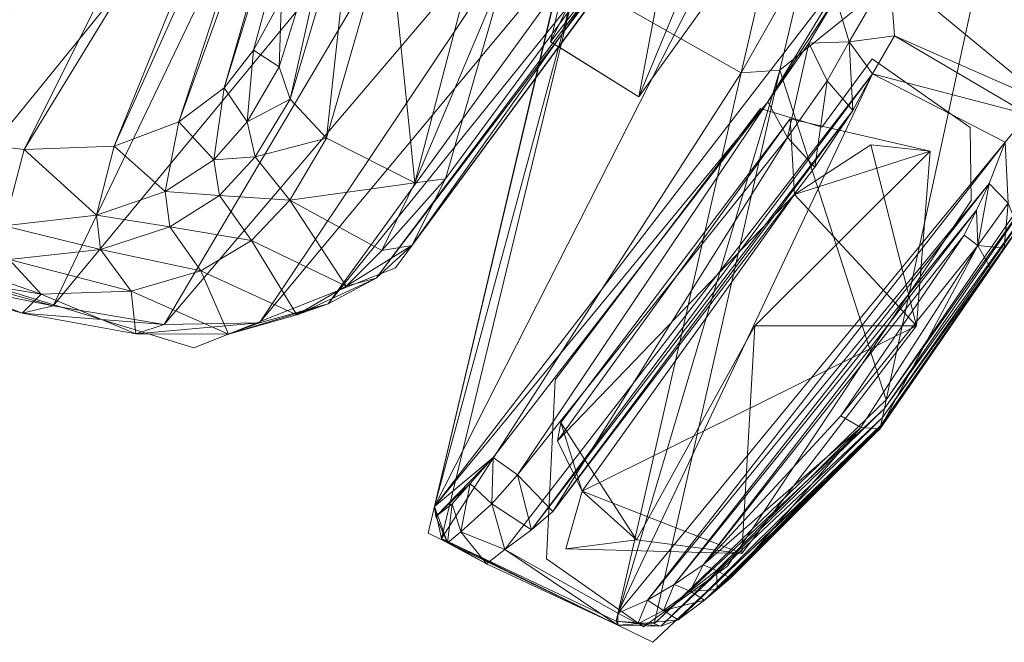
# Model space of a CAD drawing. Header units: inches. Extents: x -296 to -171, y 54 to 179.
# Tile 57 of 75: x -270.32 to -267.1, y 62.84 to 64.87. Entities that reach past the tile are written whole.
import ezdxf

# ---------------------------------------------------------------- set-up
doc = ezdxf.new("R2010")
doc.units = ezdxf.units.IN
doc.header["$LTSCALE"] = 0.299896
doc.header["$MEASUREMENT"] = 0
doc.layers.add('A-FURN-HAWORTH-ATT', color=7, linetype='Continuous')
doc.layers.add('CET Default', color=7, linetype='Continuous')
doc.layers.add('A-FURN-P-SEAT', color=7, linetype='Continuous', true_color=0xce0000)
doc.layers.add('CET color Grey80', color=7, linetype='Continuous', true_color=0xcccdc8)
doc.styles.add('Arial', font='arial.ttf')

# ---------------------------------------------------------------- blocks, each defined once
blk = doc.blocks.new('*C69')
at = {"layer": 'A-FURN-P-SEAT', "linetype": 'Continuous', "lineweight": 0}
blk.add_lwpolyline([(3.7176, 22.4706), (0, 22.6994), (-3.7176, 22.4706), (-5.0865, 22.2104), (-6.8159, 21.4823), (-7.6765, 20.6877), (-9.5419, 20.26), (-9.9815, 19.7036), (-10.0826, 18.8126), (-10.3897, 18.8231), (-10.5124, 17.6049), (-10.115, 16.4274), (-9.7353, 16.1932), (-8.2639, 16.9075), (-7.6002, 18.3869), (-5.8408, 18.5032), (-4.4815, 18.2375), (-3.4639, 17.7498), (-2.6681, 16.8798), (-2.2447, 16.0431), (-2.034, 14.7768), (-1.9097, 11.9308)], dxfattribs=at)
for points in [[(-9.765, 17.935), (-10.5072, 20.401), (-11.3206, 20.3428), (-11.6141, 19.3691), (-11.6938, 18.3758), (-11.1732, 16.6907), (-11.9144, 14.7256), (-12.3443, 12.5295), (-12.0366, 9.0761), (-11.8787, 8.7652), (-10.8723, 8.5484), (-10.6323, 8.6602), (-9.8061, 16.593), (-9.765, 17.935)], [(-10.6163, 19.7602), (-10.884, 20.2806), (-11.269, 20.3139), (-11.4071, 20.006), (-11.4995, 18.5739), (-11.3775, 18.3687), (-10.9877, 18.3349), (-10.9577, 18.6106), (-10.7529, 18.6577), (-10.6163, 19.7602)]]:
    blk.add_lwpolyline(points, close=True, dxfattribs=at)
at = {"layer": 'A-FURN-HAWORTH-ATT', "linetype": 'Continuous', "style": 'Arial'}
for tag in ['CAPPN', 'CAPTG', 'CAPQT', 'CAPMC', 'CAPMG', 'L2', 'L3', 'PSPN', 'PST1', 'PST2', 'PST3', 'PSQT', 'PSMC', 'L1']:
    blk.add_attdef(tag, (0, 0), '', height=0.00394, dxfattribs=at).dxf.unprotected_set("ltscale", 0)
blk = doc.blocks.new('*C115')
at = {"layer": 'CET color Grey80', "linetype": 'Continuous', "lineweight": 0}
for points in [[(-8.314, 18.3772, 11.5404), (-8.5638, 20.504, 12.3139), (-7.9218, 20.6031, 12.026), (-8.314, 18.3772, 11.5404)], [(-7.6558, 18.4457, 11.2924), (-8.314, 18.3772, 11.5404), (-7.9218, 20.6031, 12.026), (-7.6558, 18.4457, 11.2924)], [(-8.513, 20.5605, 12.3694), (-8.5638, 20.504, 12.3139), (-9.0755, 20.3705, 12.6775), (-8.513, 20.5605, 12.3694)], [(-8.513, 20.5605, 12.3694), (-9.0755, 20.3705, 12.6775), (-8.9994, 20.4416, 12.707), (-8.513, 20.5605, 12.3694)], [(-8.513, 20.5605, 12.3694), (-8.9994, 20.4416, 12.707), (-8.6616, 20.4909, 12.9598), (-8.513, 20.5605, 12.3694)], [(-8.9177, 18.3005, 11.8391), (-9.0755, 20.3705, 12.6775), (-8.5638, 20.504, 12.3139), (-8.9177, 18.3005, 11.8391)], [(-8.5221, 20.4517, 13.1078), (-8.6616, 20.4909, 12.9598), (-9.0224, 20.3565, 13.3549), (-8.5221, 20.4517, 13.1078)], [(-8.9994, 20.4416, 12.707), (-9.0224, 20.3565, 13.3549), (-8.6616, 20.4909, 12.9598), (-8.9994, 20.4416, 12.707)], [(-8.314, 18.3772, 11.5404), (-8.9177, 18.3005, 11.8391), (-8.5638, 20.504, 12.3139), (-8.314, 18.3772, 11.5404)], [(-8.5221, 20.4517, 13.1078), (-9.0224, 20.3565, 13.3549), (-8.8748, 20.3113, 13.4866), (-8.5221, 20.4517, 13.1078)], [(-8.9994, 20.4416, 12.707), (-9.0755, 20.3705, 12.6775), (-9.4193, 20.2419, 13.0551), (-8.9994, 20.4416, 12.707)], [(-8.9994, 20.4416, 12.707), (-9.4193, 20.2419, 13.0551), (-9.3553, 20.3145, 13.1289), (-8.9994, 20.4416, 12.707)], [(-8.9994, 20.4416, 12.707), (-9.3553, 20.3145, 13.1289), (-9.0224, 20.3565, 13.3549), (-8.9994, 20.4416, 12.707)], [(-10.5531, 20.3949, 12.2422), (-10.7217, 20.3928, 12.0646), (-11.1937, 20.3512, 12.3245), (-10.5531, 20.3949, 12.2422)], [(-10.5531, 20.3949, 12.2422), (-11.1937, 20.3512, 12.3245), (-11.1826, 20.3429, 12.4667), (-10.5531, 20.3949, 12.2422)], [(-11.1937, 20.3512, 12.3245), (-10.7217, 20.3928, 12.0646), (-10.7509, 20.3221, 11.8595), (-11.1937, 20.3512, 12.3245)], [(-10.6406, 18.5878, 19.3917), (-10.5531, 20.3949, 12.2422), (-11.1826, 20.3429, 12.4667), (-10.6406, 18.5878, 19.3917)], [(-10.7217, 20.3928, 12.0646), (-10.5968, 20.3443, 11.8277), (-10.7509, 20.3221, 11.8595), (-10.7217, 20.3928, 12.0646)], [(-10.7217, 20.3928, 12.0646), (-10.5773, 20.3969, 11.9826), (-10.5968, 20.3443, 11.8277), (-10.7217, 20.3928, 12.0646)], [(-10.7217, 20.3928, 12.0646), (-10.5531, 20.3949, 12.2422), (-10.5773, 20.3969, 11.9826), (-10.7217, 20.3928, 12.0646)], [(-10.6406, 18.5878, 19.3917), (-10.0232, 18.5928, 19.3341), (-10.5531, 20.3949, 12.2422), (-10.6406, 18.5878, 19.3917)], [(-10.5264, 20.2789, 11.8088), (-10.5968, 20.3443, 11.8277), (-10.5773, 20.3969, 11.9826), (-10.5264, 20.2789, 11.8088)], [(-10.5773, 20.3969, 11.9826), (-10.5531, 20.3949, 12.2422), (-10.4814, 20.3153, 12.2054), (-10.5773, 20.3969, 11.9826)], [(-10.5773, 20.3969, 11.9826), (-10.4814, 20.3153, 12.2054), (-10.5015, 20.3418, 11.9959), (-10.5773, 20.3969, 11.9826)], [(-10.5264, 20.2789, 11.8088), (-10.5773, 20.3969, 11.9826), (-10.5015, 20.3418, 11.9959), (-10.5264, 20.2789, 11.8088)], [(-10.4814, 20.3153, 12.2054), (-10.5531, 20.3949, 12.2422), (-10.0232, 18.5928, 19.3341), (-10.4814, 20.3153, 12.2054)], [(-11.3164, 20.2842, 12.3278), (-11.1937, 20.3512, 12.3245), (-11.2483, 20.3151, 12.1893), (-11.3164, 20.2842, 12.3278)], [(-11.1826, 20.3429, 12.4667), (-11.1937, 20.3512, 12.3245), (-11.3164, 20.2842, 12.3278), (-11.1826, 20.3429, 12.4667)], [(-11.1937, 20.3512, 12.3245), (-11.1741, 20.3175, 12.13), (-11.2483, 20.3151, 12.1893), (-11.1937, 20.3512, 12.3245)], [(-11.1937, 20.3512, 12.3245), (-10.7509, 20.3221, 11.8595), (-11.1741, 20.3175, 12.13), (-11.1937, 20.3512, 12.3245)], [(-9.4408, 18.1981, 12.218), (-9.4193, 20.2419, 13.0551), (-9.0755, 20.3705, 12.6775), (-9.4408, 18.1981, 12.218)], [(-8.9177, 18.3005, 11.8391), (-9.4408, 18.1981, 12.218), (-9.0755, 20.3705, 12.6775), (-8.9177, 18.3005, 11.8391)], [(-9.3553, 20.3145, 13.1289), (-9.2722, 20.2015, 13.8363), (-9.0224, 20.3565, 13.3549), (-9.3553, 20.3145, 13.1289)], [(-8.8748, 20.3113, 13.4866), (-9.0224, 20.3565, 13.3549), (-9.2722, 20.2015, 13.8363), (-8.8748, 20.3113, 13.4866)], [(-11.1826, 20.3429, 12.4667), (-11.3164, 20.2842, 12.3278), (-11.2938, 20.2888, 12.4544), (-11.1826, 20.3429, 12.4667)], [(-11.1826, 20.3429, 12.4667), (-11.2938, 20.2888, 12.4544), (-10.7449, 18.5179, 19.3674), (-11.1826, 20.3429, 12.4667)], [(-11.1826, 20.3429, 12.4667), (-10.7449, 18.5179, 19.3674), (-10.6406, 18.5878, 19.3917), (-11.1826, 20.3429, 12.4667)], [(-11.1741, 20.3175, 12.13), (-10.7509, 20.3221, 11.8595), (-11.0139, 18.3767, 11.3209), (-11.1741, 20.3175, 12.13)], [(-10.7936, 20.2227, 11.7409), (-11.0139, 18.3767, 11.3209), (-10.7509, 20.3221, 11.8595), (-10.7936, 20.2227, 11.7409)], [(-10.7509, 20.3221, 11.8595), (-10.6392, 20.2139, 11.6557), (-10.7936, 20.2227, 11.7409), (-10.7509, 20.3221, 11.8595)], [(-10.7509, 20.3221, 11.8595), (-10.5968, 20.3443, 11.8277), (-10.6392, 20.2139, 11.6557), (-10.7509, 20.3221, 11.8595)], [(-10.5445, 20.1922, 11.7071), (-10.6392, 20.2139, 11.6557), (-10.5968, 20.3443, 11.8277), (-10.5445, 20.1922, 11.7071)], [(-10.5445, 20.1922, 11.7071), (-10.5968, 20.3443, 11.8277), (-10.5264, 20.2789, 11.8088), (-10.5445, 20.1922, 11.7071)], [(-10.4814, 20.3153, 12.2054), (-10.5671, 20.0807, 11.6107), (-10.5015, 20.3418, 11.9959), (-10.4814, 20.3153, 12.2054)], [(-10.5445, 20.1922, 11.7071), (-10.5015, 20.3418, 11.9959), (-10.5671, 20.0807, 11.6107), (-10.5445, 20.1922, 11.7071)], [(-10.5445, 20.1922, 11.7071), (-10.5264, 20.2789, 11.8088), (-10.5015, 20.3418, 11.9959), (-10.5445, 20.1922, 11.7071)], [(-11.2938, 20.2888, 12.4544), (-11.3164, 20.2842, 12.3278), (-11.5938, 19.3038, 12.1332), (-11.2938, 20.2888, 12.4544)], [(-11.2938, 20.2888, 12.4544), (-11.5938, 19.3038, 12.1332), (-11.5847, 19.2761, 12.2454), (-11.2938, 20.2888, 12.4544)], [(-10.7449, 18.5179, 19.3674), (-11.2938, 20.2888, 12.4544), (-11.5847, 19.2761, 12.2454), (-10.7449, 18.5179, 19.3674)], [(-11.2362, 20.2327, 12.0065), (-11.1741, 20.3175, 12.13), (-11.5001, 18.3531, 11.6264), (-11.2362, 20.2327, 12.0065)], [(-11.1741, 20.3175, 12.13), (-11.0139, 18.3767, 11.3209), (-11.5001, 18.3531, 11.6264), (-11.1741, 20.3175, 12.13)], [(-11.3553, 20.2377, 12.1985), (-11.2483, 20.3151, 12.1893), (-11.2986, 20.235, 12.032), (-11.3553, 20.2377, 12.1985)], [(-11.3164, 20.2842, 12.3278), (-11.2483, 20.3151, 12.1893), (-11.3553, 20.2377, 12.1985), (-11.3164, 20.2842, 12.3278)], [(-11.2483, 20.3151, 12.1893), (-11.2362, 20.2327, 12.0065), (-11.2986, 20.235, 12.032), (-11.2483, 20.3151, 12.1893)], [(-11.2483, 20.3151, 12.1893), (-11.1741, 20.3175, 12.13), (-11.2362, 20.2327, 12.0065), (-11.2483, 20.3151, 12.1893)], [(-10.4814, 20.3153, 12.2054), (-10.774, 18.1195, 11.5769), (-10.7636, 18.6271, 11.2101), (-10.4814, 20.3153, 12.2054)], [(-10.4814, 20.3153, 12.2054), (-10.2875, 16.6973, 17.5924), (-10.774, 18.1195, 11.5769), (-10.4814, 20.3153, 12.2054)], [(-10.4814, 20.3153, 12.2054), (-10.7636, 18.6271, 11.2101), (-10.5671, 20.0807, 11.6107), (-10.4814, 20.3153, 12.2054)], [(-10.4814, 20.3153, 12.2054), (-9.9299, 18.4771, 19.2697), (-10.2875, 16.6973, 17.5924), (-10.4814, 20.3153, 12.2054)], [(-10.4814, 20.3153, 12.2054), (-10.0232, 18.5928, 19.3341), (-9.9299, 18.4771, 19.2697), (-10.4814, 20.3153, 12.2054)], [(-9.3553, 20.3145, 13.1289), (-9.4193, 20.2419, 13.0551), (-9.686, 20.0817, 13.5256), (-9.3553, 20.3145, 13.1289)], [(-9.3553, 20.3145, 13.1289), (-9.686, 20.0817, 13.5256), (-9.6174, 20.1644, 13.587), (-9.3553, 20.3145, 13.1289)], [(-9.3553, 20.3145, 13.1289), (-9.6174, 20.1644, 13.587), (-9.2722, 20.2015, 13.8363), (-9.3553, 20.3145, 13.1289)], [(-8.8748, 20.3113, 13.4866), (-9.2722, 20.2015, 13.8363), (-9.1171, 20.134, 13.9566), (-8.8748, 20.3113, 13.4866)], [(-8.8057, 20.2242, 13.5637), (-8.8748, 20.3113, 13.4866), (-9.1171, 20.134, 13.9566), (-8.8057, 20.2242, 13.5637)], [(-11.6029, 19.3322, 12.018), (-11.5938, 19.3038, 12.1332), (-11.3164, 20.2842, 12.3278), (-11.6029, 19.3322, 12.018)], [(-11.6029, 19.3322, 12.018), (-11.3164, 20.2842, 12.3278), (-11.3553, 20.2377, 12.1985), (-11.6029, 19.3322, 12.018)], [(-11.6109, 19.3565, 11.9196), (-11.6029, 19.3322, 12.018), (-11.3553, 20.2377, 12.1985), (-11.6109, 19.3565, 11.9196)], [(-11.6109, 19.3565, 11.9196), (-11.3553, 20.2377, 12.1985), (-11.3973, 20.1396, 12.0822), (-11.6109, 19.3565, 11.9196)], [(-11.2869, 20.1446, 11.9289), (-11.2362, 20.2327, 12.0065), (-11.5227, 18.4965, 11.5504), (-11.2869, 20.1446, 11.9289)], [(-11.2362, 20.2327, 12.0065), (-11.5001, 18.3531, 11.6264), (-11.5227, 18.4965, 11.5504), (-11.2362, 20.2327, 12.0065)], [(-11.3553, 20.2377, 12.1985), (-11.2986, 20.235, 12.032), (-11.3973, 20.1396, 12.0822), (-11.3553, 20.2377, 12.1985)], [(-11.3973, 20.1396, 12.0822), (-11.2986, 20.235, 12.032), (-11.3423, 20.137, 11.9485), (-11.3973, 20.1396, 12.0822)], [(-11.2986, 20.235, 12.032), (-11.2869, 20.1446, 11.9289), (-11.3423, 20.137, 11.9485), (-11.2986, 20.235, 12.032)], [(-11.2986, 20.235, 12.032), (-11.2362, 20.2327, 12.0065), (-11.2869, 20.1446, 11.9289), (-11.2986, 20.235, 12.032)], [(-10.7936, 20.2227, 11.7409), (-11.0181, 18.5123, 11.28), (-11.0139, 18.3767, 11.3209), (-10.7936, 20.2227, 11.7409)], [(-10.8236, 20.1365, 11.6509), (-11.0181, 18.5123, 11.28), (-10.7936, 20.2227, 11.7409), (-10.8236, 20.1365, 11.6509)], [(-10.7936, 20.2227, 11.7409), (-10.6644, 20.0905, 11.5651), (-10.8236, 20.1365, 11.6509), (-10.7936, 20.2227, 11.7409)], [(-10.7936, 20.2227, 11.7409), (-10.6392, 20.2139, 11.6557), (-10.6644, 20.0905, 11.5651), (-10.7936, 20.2227, 11.7409)], [(-9.8197, 18.0661, 12.7055), (-9.686, 20.0817, 13.5256), (-9.4193, 20.2419, 13.0551), (-9.8197, 18.0661, 12.7055)], [(-9.4408, 18.1981, 12.218), (-9.8197, 18.0661, 12.7055), (-9.4193, 20.2419, 13.0551), (-9.4408, 18.1981, 12.218)], [(-8.8057, 20.2242, 13.5637), (-9.1171, 20.134, 13.9566), (-9.0499, 20.0432, 14.0203), (-8.8057, 20.2242, 13.5637)], [(-8.7385, 19.9761, 13.6582), (-8.8057, 20.2242, 13.5637), (-9.0499, 20.0432, 14.0203), (-8.7385, 19.9761, 13.6582)], [(-8.4006, 20.1216, 13.2878), (-8.8057, 20.2242, 13.5637), (-8.7385, 19.9761, 13.6582), (-8.4006, 20.1216, 13.2878)], [(-7.9762, 20.2341, 13.001), (-8.4006, 20.1216, 13.2878), (-8.3825, 18.6051, 13.7771), (-7.9762, 20.2341, 13.001)], [(-7.9762, 20.2341, 13.001), (-8.3825, 18.6051, 13.7771), (-7.9819, 18.6955, 13.4021), (-7.9762, 20.2341, 13.001)], [(-11.107, 20.0798, 12.1093), (-10.9216, 20.2206, 11.5576), (-11.4268, 19.9464, 11.3759), (-11.107, 20.0798, 12.1093)], [(-10.9216, 20.2206, 11.5576), (-10.874, 20.0302, 11.3419), (-11.4268, 19.9464, 11.3759), (-10.9216, 20.2206, 11.5576)], [(-10.874, 20.0302, 11.3419), (-10.9216, 20.2206, 11.5576), (-11.107, 20.0798, 12.1093), (-10.874, 20.0302, 11.3419)], [(-10.5671, 20.0807, 11.6107), (-10.6644, 20.0905, 11.5651), (-10.6392, 20.2139, 11.6557), (-10.5671, 20.0807, 11.6107)], [(-10.5671, 20.0807, 11.6107), (-10.6392, 20.2139, 11.6557), (-10.5445, 20.1922, 11.7071), (-10.5671, 20.0807, 11.6107)], [(-9.6174, 20.1644, 13.587), (-9.4361, 20.0307, 14.3583), (-9.2722, 20.2015, 13.8363), (-9.6174, 20.1644, 13.587)], [(-9.1171, 20.134, 13.9566), (-9.2722, 20.2015, 13.8363), (-9.4361, 20.0307, 14.3583), (-9.1171, 20.134, 13.9566)], [(-9.6174, 20.1644, 13.587), (-9.686, 20.0817, 13.5256), (-9.8498, 19.9156, 14.0607), (-9.6174, 20.1644, 13.587)], [(-9.6174, 20.1644, 13.587), (-9.8498, 19.9156, 14.0607), (-9.7793, 19.9984, 14.1247), (-9.6174, 20.1644, 13.587)], [(-9.6174, 20.1644, 13.587), (-9.7793, 19.9984, 14.1247), (-9.4361, 20.0307, 14.3583), (-9.6174, 20.1644, 13.587)], [(-11.6124, 19.3628, 11.8939), (-11.6109, 19.3565, 11.9196), (-11.3973, 20.1396, 12.0822), (-11.6124, 19.3628, 11.8939)], [(-11.6124, 19.3628, 11.8939), (-11.3973, 20.1396, 12.0822), (-11.4165, 20.0884, 12.0467), (-11.6124, 19.3628, 11.8939)], [(-11.5306, 18.5925, 11.5396), (-11.3358, 20.0418, 11.8701), (-11.2869, 20.1446, 11.9289), (-11.5306, 18.5925, 11.5396)], [(-11.2869, 20.1446, 11.9289), (-11.5227, 18.4965, 11.5504), (-11.5306, 18.5925, 11.5396), (-11.2869, 20.1446, 11.9289)], [(-11.3973, 20.1396, 12.0822), (-11.3423, 20.137, 11.9485), (-11.4165, 20.0884, 12.0467), (-11.3973, 20.1396, 12.0822)], [(-11.4165, 20.0884, 12.0467), (-11.3423, 20.137, 11.9485), (-11.3833, 20.0362, 11.8931), (-11.4165, 20.0884, 12.0467)], [(-11.3423, 20.137, 11.9485), (-11.3358, 20.0418, 11.8701), (-11.3833, 20.0362, 11.8931), (-11.3423, 20.137, 11.9485)], [(-11.3423, 20.137, 11.9485), (-11.2869, 20.1446, 11.9289), (-11.3358, 20.0418, 11.8701), (-11.3423, 20.137, 11.9485)], [(-10.8236, 20.1365, 11.6509), (-11.0031, 18.735, 11.2661), (-11.0181, 18.5123, 11.28), (-10.8236, 20.1365, 11.6509)], [(-10.8768, 18.696, 11.2026), (-11.0031, 18.735, 11.2661), (-10.8236, 20.1365, 11.6509), (-10.8768, 18.696, 11.2026)], [(-10.8768, 18.696, 11.2026), (-10.8236, 20.1365, 11.6509), (-10.6644, 20.0905, 11.5651), (-10.8768, 18.696, 11.2026)], [(-9.1171, 20.134, 13.9566), (-9.4361, 20.0307, 14.3583), (-9.2768, 19.9568, 14.4688), (-9.1171, 20.134, 13.9566)], [(-9.0499, 20.0432, 14.0203), (-9.1171, 20.134, 13.9566), (-9.2768, 19.9568, 14.4688), (-9.0499, 20.0432, 14.0203)], [(-8.4006, 20.1216, 13.2878), (-8.7385, 19.9761, 13.6582), (-8.6475, 18.4716, 14.2541), (-8.4006, 20.1216, 13.2878)], [(-8.4006, 20.1216, 13.2878), (-8.6475, 18.4716, 14.2541), (-8.3825, 18.6051, 13.7771), (-8.4006, 20.1216, 13.2878)], [(-11.614, 19.3691, 11.8684), (-11.6124, 19.3628, 11.8939), (-11.4165, 20.0884, 12.0467), (-11.614, 19.3691, 11.8684)], [(-11.614, 19.3691, 11.8684), (-11.4165, 20.0884, 12.0467), (-11.4357, 20.0345, 12.0109), (-11.614, 19.3691, 11.8684)], [(-11.4165, 20.0884, 12.0467), (-11.3833, 20.0362, 11.8931), (-11.4357, 20.0345, 12.0109), (-11.4165, 20.0884, 12.0467)], [(-11.107, 20.0798, 12.1093), (-11.4268, 19.9464, 11.3759), (-11.0924, 19.2813, 11.9023), (-11.107, 20.0798, 12.1093)], [(-10.874, 20.0302, 11.3419), (-11.107, 20.0798, 12.1093), (-10.7014, 19.8721, 11.9962), (-10.874, 20.0302, 11.3419)], [(-10.6644, 20.0905, 11.5651), (-10.7636, 18.6271, 11.2101), (-10.8768, 18.696, 11.2026), (-10.6644, 20.0905, 11.5651)], [(-10.6644, 20.0905, 11.5651), (-10.5671, 20.0807, 11.6107), (-10.7636, 18.6271, 11.2101), (-10.6644, 20.0905, 11.5651)], [(-10.0616, 17.9015, 13.268), (-9.8498, 19.9156, 14.0607), (-9.686, 20.0817, 13.5256), (-10.0616, 17.9015, 13.268)], [(-9.8197, 18.0661, 12.7055), (-10.0616, 17.9015, 13.268), (-9.686, 20.0817, 13.5256), (-9.8197, 18.0661, 12.7055)], [(-11.5575, 19.3957, 11.7263), (-11.614, 19.3691, 11.8684), (-11.4357, 20.0345, 12.0109), (-11.5575, 19.3957, 11.7263)], [(-11.3358, 20.0418, 11.8701), (-11.4826, 19.3955, 11.688), (-11.5575, 19.3957, 11.7263), (-11.3358, 20.0418, 11.8701)], [(-11.3358, 20.0418, 11.8701), (-11.5575, 19.3957, 11.7263), (-11.3833, 20.0362, 11.8931), (-11.3358, 20.0418, 11.8701)], [(-11.5575, 19.3957, 11.7263), (-11.4357, 20.0345, 12.0109), (-11.3833, 20.0362, 11.8931), (-11.5575, 19.3957, 11.7263)], [(-10.874, 20.0302, 11.3419), (-10.9901, 18.8452, 11.1088), (-11.5499, 19.0176, 11.1408), (-10.874, 20.0302, 11.3419)], [(-10.874, 20.0302, 11.3419), (-11.5499, 19.0176, 11.1408), (-11.4268, 19.9464, 11.3759), (-10.874, 20.0302, 11.3419)], [(-11.4826, 19.3955, 11.688), (-11.3358, 20.0418, 11.8701), (-11.5355, 18.6832, 11.5457), (-11.4826, 19.3955, 11.688)], [(-11.5306, 18.5925, 11.5396), (-11.5355, 18.6832, 11.5457), (-11.3358, 20.0418, 11.8701), (-11.5306, 18.5925, 11.5396)], [(-10.9901, 18.8452, 11.1088), (-10.874, 20.0302, 11.3419), (-10.7223, 19.9286, 11.3748), (-10.9901, 18.8452, 11.1088)], [(-10.7014, 19.8721, 11.9962), (-10.7223, 19.9286, 11.3748), (-10.874, 20.0302, 11.3419), (-10.7014, 19.8721, 11.9962)], [(-9.7793, 19.9984, 14.1247), (-9.5299, 19.8618, 14.8888), (-9.4361, 20.0307, 14.3583), (-9.7793, 19.9984, 14.1247)], [(-9.2768, 19.9568, 14.4688), (-9.4361, 20.0307, 14.3583), (-9.5299, 19.8618, 14.8888), (-9.2768, 19.9568, 14.4688)], [(-9.0499, 20.0432, 14.0203), (-9.2768, 19.9568, 14.4688), (-9.2058, 19.8644, 14.5259), (-9.0499, 20.0432, 14.0203)], [(-8.9871, 19.8188, 14.1167), (-9.0499, 20.0432, 14.0203), (-9.2058, 19.8644, 14.5259), (-8.9871, 19.8188, 14.1167)], [(-8.7385, 19.9761, 13.6582), (-9.0499, 20.0432, 14.0203), (-8.9871, 19.8188, 14.1167), (-8.7385, 19.9761, 13.6582)], [(-9.7793, 19.9984, 14.1247), (-9.8498, 19.9156, 14.0607), (-9.9434, 19.7649, 14.5955), (-9.7793, 19.9984, 14.1247)], [(-9.7793, 19.9984, 14.1247), (-9.9434, 19.7649, 14.5955), (-9.8715, 19.8362, 14.6571), (-9.7793, 19.9984, 14.1247)], [(-9.7793, 19.9984, 14.1247), (-9.8715, 19.8362, 14.6571), (-9.5299, 19.8618, 14.8888), (-9.7793, 19.9984, 14.1247)], [(-8.7385, 19.9761, 13.6582), (-8.9871, 19.8188, 14.1167), (-8.7792, 18.3208, 14.7724), (-8.7385, 19.9761, 13.6582)], [(-8.7385, 19.9761, 13.6582), (-8.7792, 18.3208, 14.7724), (-8.6475, 18.4716, 14.2541), (-8.7385, 19.9761, 13.6582)], [(-11.4268, 19.9464, 11.3759), (-11.5499, 19.0176, 11.1408), (-11.0924, 19.2813, 11.9023), (-11.4268, 19.9464, 11.3759)], [(-9.2768, 19.9568, 14.4688), (-9.5299, 19.8618, 14.8888), (-9.3651, 19.7871, 14.9972), (-9.2768, 19.9568, 14.4688)], [(-9.2058, 19.8644, 14.5259), (-9.2768, 19.9568, 14.4688), (-9.3651, 19.7871, 14.9972), (-9.2058, 19.8644, 14.5259)], [(-8.4636, 19.3026, 27.7619), (-8.2061, 19.8897, 29.516), (-8.1173, 19.945, 29.4189), (-8.4636, 19.3026, 27.7619)], [(-8.4636, 19.3026, 27.7619), (-8.1173, 19.945, 29.4189), (-7.9373, 19.9075, 29.1861), (-8.4636, 19.3026, 27.7619)], [(-10.854, 18.6387, 11.7039), (-10.9901, 18.8452, 11.1088), (-10.7223, 19.9286, 11.3748), (-10.854, 18.6387, 11.7039)], [(-10.854, 18.6387, 11.7039), (-10.7223, 19.9286, 11.3748), (-10.7014, 19.8721, 11.9962), (-10.854, 18.6387, 11.7039)], [(-10.1868, 17.7553, 13.878), (-9.9434, 19.7649, 14.5955), (-9.8498, 19.9156, 14.0607), (-10.1868, 17.7553, 13.878)], [(-10.0616, 17.9015, 13.268), (-10.1868, 17.7553, 13.878), (-9.8498, 19.9156, 14.0607), (-10.0616, 17.9015, 13.268)], [(-8.6856, 18.3945, 28.3122), (-8.2476, 19.3286, 30.2038), (-8.2061, 19.8897, 29.516), (-8.6856, 18.3945, 28.3122)], [(-8.6856, 18.3945, 28.3122), (-8.2061, 19.8897, 29.516), (-8.5473, 19.2312, 27.8137), (-8.6856, 18.3945, 28.3122)], [(-8.4636, 19.3026, 27.7619), (-8.5473, 19.2312, 27.8137), (-8.2061, 19.8897, 29.516), (-8.4636, 19.3026, 27.7619)], [(-9.8715, 19.8362, 14.6571), (-9.9434, 19.7649, 14.5955), (-9.9916, 19.6144, 15.1331), (-9.8715, 19.8362, 14.6571)], [(-9.8715, 19.8362, 14.6571), (-9.9916, 19.6144, 15.1331), (-9.9142, 19.6773, 15.1929), (-9.8715, 19.8362, 14.6571)], [(-9.8715, 19.8362, 14.6571), (-9.9142, 19.6773, 15.1929), (-9.5718, 19.6854, 15.4539), (-9.8715, 19.8362, 14.6571)], [(-9.8715, 19.8362, 14.6571), (-9.5718, 19.6854, 15.4539), (-9.5299, 19.8618, 14.8888), (-9.8715, 19.8362, 14.6571)], [(-9.3651, 19.7871, 14.9972), (-9.5299, 19.8618, 14.8888), (-9.5718, 19.6854, 15.4539), (-9.3651, 19.7871, 14.9972)], [(-9.2058, 19.8644, 14.5259), (-9.3651, 19.7871, 14.9972), (-9.2908, 19.6953, 15.0509), (-9.2058, 19.8644, 14.5259)], [(-9.1302, 19.6452, 14.6248), (-9.2058, 19.8644, 14.5259), (-9.2908, 19.6953, 15.0509), (-9.1302, 19.6452, 14.6248)], [(-8.9871, 19.8188, 14.1167), (-9.2058, 19.8644, 14.5259), (-9.1302, 19.6452, 14.6248), (-8.9871, 19.8188, 14.1167)], [(-8.9871, 19.8188, 14.1167), (-9.1302, 19.6452, 14.6248), (-8.8186, 18.1656, 15.2789), (-8.9871, 19.8188, 14.1167)], [(-8.9871, 19.8188, 14.1167), (-8.8186, 18.1656, 15.2789), (-8.7792, 18.3208, 14.7724), (-8.9871, 19.8188, 14.1167)], [(-9.3651, 19.7871, 14.9972), (-9.5718, 19.6854, 15.4539), (-9.4033, 19.619, 15.5562), (-9.3651, 19.7871, 14.9972)], [(-9.2908, 19.6953, 15.0509), (-9.3651, 19.7871, 14.9972), (-9.4033, 19.619, 15.5562), (-9.2908, 19.6953, 15.0509)], [(-10.2238, 17.567, 14.4709), (-9.9916, 19.6144, 15.1331), (-9.9434, 19.7649, 14.5955), (-10.2238, 17.567, 14.4709)], [(-10.1868, 17.7553, 13.878), (-10.2238, 17.567, 14.4709), (-9.9434, 19.7649, 14.5955), (-10.1868, 17.7553, 13.878)], [(-9.9142, 19.6773, 15.1929), (-9.9916, 19.6144, 15.1331), (-9.9773, 19.3709, 15.9683), (-9.9142, 19.6773, 15.1929)], [(-9.9142, 19.6773, 15.1929), (-9.9773, 19.3709, 15.9683), (-9.8968, 19.4321, 16.0291), (-9.9142, 19.6773, 15.1929)], [(-9.5718, 19.6854, 15.4539), (-9.9142, 19.6773, 15.1929), (-9.8968, 19.4321, 16.0291), (-9.5718, 19.6854, 15.4539)], [(-9.5718, 19.6854, 15.4539), (-9.8968, 19.4321, 16.0291), (-9.5749, 19.4504, 16.2196), (-9.5718, 19.6854, 15.4539)], [(-9.4033, 19.619, 15.5562), (-9.5718, 19.6854, 15.4539), (-9.5749, 19.4504, 16.2196), (-9.4033, 19.619, 15.5562)], [(-9.2908, 19.6953, 15.0509), (-9.4033, 19.619, 15.5562), (-9.3231, 19.5331, 15.6064), (-9.2908, 19.6953, 15.0509)], [(-9.2029, 19.4747, 15.1549), (-9.2908, 19.6953, 15.0509), (-9.3231, 19.5331, 15.6064), (-9.2029, 19.4747, 15.1549)], [(-9.1302, 19.6452, 14.6248), (-9.2908, 19.6953, 15.0509), (-9.2029, 19.4747, 15.1549), (-9.1302, 19.6452, 14.6248)], [(-9.1302, 19.6452, 14.6248), (-9.2029, 19.4747, 15.1549), (-8.8407, 18.0136, 15.7449), (-9.1302, 19.6452, 14.6248)], [(-9.1302, 19.6452, 14.6248), (-8.8407, 18.0136, 15.7449), (-8.8186, 18.1656, 15.2789), (-9.1302, 19.6452, 14.6248)], [(-10.2238, 17.567, 14.4709), (-10.2383, 17.414, 15.0149), (-9.9916, 19.6144, 15.1331), (-10.2238, 17.567, 14.4709)], [(-9.9916, 19.6144, 15.1331), (-10.2383, 17.414, 15.0149), (-10.2173, 17.2083, 15.7773), (-9.9916, 19.6144, 15.1331)], [(-9.9916, 19.6144, 15.1331), (-10.2173, 17.2083, 15.7773), (-9.9773, 19.3709, 15.9683), (-9.9916, 19.6144, 15.1331)], [(-9.4033, 19.619, 15.5562), (-9.5749, 19.4504, 16.2196), (-9.4086, 19.3991, 16.3083), (-9.4033, 19.619, 15.5562)], [(-9.3231, 19.5331, 15.6064), (-9.4033, 19.619, 15.5562), (-9.4086, 19.3991, 16.3083), (-9.3231, 19.5331, 15.6064)], [(-9.3231, 19.5331, 15.6064), (-9.4086, 19.3991, 16.3083), (-9.3244, 19.3259, 16.3494), (-9.3231, 19.5331, 15.6064)], [(-9.2243, 19.321, 15.7102), (-9.3231, 19.5331, 15.6064), (-9.3244, 19.3259, 16.3494), (-9.2243, 19.321, 15.7102)], [(-9.2029, 19.4747, 15.1549), (-9.3231, 19.5331, 15.6064), (-9.2243, 19.321, 15.7102), (-9.2029, 19.4747, 15.1549)], [(-9.8968, 19.4321, 16.0291), (-9.3997, 18.7422, 18.7724), (-9.5749, 19.4504, 16.2196), (-9.8968, 19.4321, 16.0291)], [(-9.5749, 19.4504, 16.2196), (-9.3997, 18.7422, 18.7724), (-9.2389, 18.689, 18.84), (-9.5749, 19.4504, 16.2196)], [(-9.5749, 19.4504, 16.2196), (-9.2389, 18.689, 18.84), (-9.4086, 19.3991, 16.3083), (-9.5749, 19.4504, 16.2196)], [(-9.2029, 19.4747, 15.1549), (-9.2243, 19.321, 15.7102), (-8.844, 17.8835, 16.1712), (-9.2029, 19.4747, 15.1549)], [(-9.2029, 19.4747, 15.1549), (-8.844, 17.8835, 16.1712), (-8.8407, 18.0136, 15.7449), (-9.2029, 19.4747, 15.1549)], [(-9.8968, 19.4321, 16.0291), (-9.9773, 19.3709, 15.9683), (-9.8029, 18.6692, 18.5785), (-9.8968, 19.4321, 16.0291)], [(-9.8968, 19.4321, 16.0291), (-9.8029, 18.6692, 18.5785), (-9.7045, 18.7306, 18.6382), (-9.8968, 19.4321, 16.0291)], [(-9.8968, 19.4321, 16.0291), (-9.7045, 18.7306, 18.6382), (-9.3997, 18.7422, 18.7724), (-9.8968, 19.4321, 16.0291)], [(-11.5918, 18.6906, 11.5789), (-11.614, 19.3691, 11.8684), (-11.5575, 19.3957, 11.7263), (-11.5918, 18.6906, 11.5789)], [(-11.4826, 19.3955, 11.688), (-11.5918, 18.6906, 11.5789), (-11.5575, 19.3957, 11.7263), (-11.4826, 19.3955, 11.688)], [(-11.4826, 19.3955, 11.688), (-11.5355, 18.6832, 11.5457), (-11.5918, 18.6906, 11.5789), (-11.4826, 19.3955, 11.688)], [(-9.4086, 19.3991, 16.3083), (-9.2389, 18.689, 18.84), (-9.1679, 18.6307, 18.8498), (-9.4086, 19.3991, 16.3083)], [(-9.4086, 19.3991, 16.3083), (-9.1679, 18.6307, 18.8498), (-9.3244, 19.3259, 16.3494), (-9.4086, 19.3991, 16.3083)], [(-11.6705, 18.6544, 11.7268), (-11.6778, 18.5753, 11.7378), (-11.6109, 19.3565, 11.9196), (-11.6705, 18.6544, 11.7268)], [(-11.6778, 18.5753, 11.7378), (-11.6029, 19.3322, 12.018), (-11.6109, 19.3565, 11.9196), (-11.6778, 18.5753, 11.7378)], [(-11.6639, 18.7334, 11.7161), (-11.6705, 18.6544, 11.7268), (-11.6124, 19.3628, 11.8939), (-11.6639, 18.7334, 11.7161)], [(-11.6705, 18.6544, 11.7268), (-11.6109, 19.3565, 11.9196), (-11.6124, 19.3628, 11.8939), (-11.6705, 18.6544, 11.7268)], [(-11.6639, 18.7334, 11.7161), (-11.6124, 19.3628, 11.8939), (-11.614, 19.3691, 11.8684), (-11.6639, 18.7334, 11.7161)], [(-11.5918, 18.6906, 11.5789), (-11.6639, 18.7334, 11.7161), (-11.614, 19.3691, 11.8684), (-11.5918, 18.6906, 11.5789)], [(-10.2173, 17.2083, 15.7773), (-9.8029, 18.6692, 18.5785), (-9.9773, 19.3709, 15.9683), (-10.2173, 17.2083, 15.7773)], [(-11.6778, 18.5753, 11.7378), (-11.6821, 18.4329, 11.8165), (-11.6029, 19.3322, 12.018), (-11.6778, 18.5753, 11.7378)], [(-11.6821, 18.4329, 11.8165), (-11.5938, 19.3038, 12.1332), (-11.6029, 19.3322, 12.018), (-11.6821, 18.4329, 11.8165)], [(-9.2202, 19.1296, 16.4258), (-9.3244, 19.3259, 16.3494), (-9.1679, 18.6307, 18.8498), (-9.2202, 19.1296, 16.4258)], [(-9.2243, 19.321, 15.7102), (-9.3244, 19.3259, 16.3494), (-9.2202, 19.1296, 16.4258), (-9.2243, 19.321, 15.7102)], [(-11.6821, 18.4329, 11.8165), (-11.6723, 18.3297, 11.9135), (-11.5938, 19.3038, 12.1332), (-11.6821, 18.4329, 11.8165)], [(-11.5847, 19.2761, 12.2454), (-11.5938, 19.3038, 12.1332), (-11.6723, 18.3297, 11.9135), (-11.5847, 19.2761, 12.2454)], [(-8.844, 17.8835, 16.1712), (-9.2243, 19.321, 15.7102), (-9.2202, 19.1296, 16.4258), (-8.844, 17.8835, 16.1712)], [(-11.5847, 19.2761, 12.2454), (-11.6723, 18.3297, 11.9135), (-11.6638, 18.2788, 12.0118), (-11.5847, 19.2761, 12.2454)], [(-11.0709, 17.6762, 18.7278), (-11.5847, 19.2761, 12.2454), (-11.6638, 18.2788, 12.0118), (-11.0709, 17.6762, 18.7278)], [(-10.7449, 18.5179, 19.3674), (-11.5847, 19.2761, 12.2454), (-11.0709, 17.6762, 18.7278), (-10.7449, 18.5179, 19.3674)], [(-11.3024, 18.5013, 11.7351), (-11.0924, 19.2813, 11.9023), (-11.5499, 19.0176, 11.1408), (-11.3024, 18.5013, 11.7351)], [(-11.3024, 18.5013, 11.7351), (-11.5499, 19.0176, 11.1408), (-11.1247, 18.5804, 11.1688), (-11.3024, 18.5013, 11.7351)], [(-11.1247, 18.5804, 11.1688), (-11.5499, 19.0176, 11.1408), (-10.9901, 18.8452, 11.1088), (-11.1247, 18.5804, 11.1688)], [(-10.9901, 18.8452, 11.1088), (-10.854, 18.6387, 11.7039), (-11.3024, 18.5013, 11.7351), (-10.9901, 18.8452, 11.1088)], [(-10.9901, 18.8452, 11.1088), (-11.3024, 18.5013, 11.7351), (-11.1247, 18.5804, 11.1688), (-10.9901, 18.8452, 11.1088)], [(-10.3897, 18.8231, 16.1962), (-10.2221, 17.5419, 15.8228), (-10.5123, 17.6049, 15.8835), (-10.3897, 18.8231, 16.1962)], [(-10.3897, 18.8231, 16.1962), (-10.0504, 18.8115, 16.1291), (-10.2221, 17.5419, 15.8228), (-10.3897, 18.8231, 16.1962)], [(-9.9775, 17.6447, 20.7656), (-10.0504, 18.8115, 16.1291), (-10.3897, 18.8231, 16.1962), (-9.9775, 17.6447, 20.7656)], [(-9.9775, 17.6447, 20.7656), (-9.6927, 17.6234, 20.7632), (-10.0504, 18.8115, 16.1291), (-9.9775, 17.6447, 20.7656)], [(-11.6639, 18.7334, 11.7161), (-11.5918, 18.6906, 11.5789), (-11.6705, 18.6544, 11.7268), (-11.6639, 18.7334, 11.7161)], [(-11.0031, 18.735, 11.2661), (-10.8966, 18.4708, 11.2189), (-11.0181, 18.5123, 11.28), (-11.0031, 18.735, 11.2661)], [(-11.0031, 18.735, 11.2661), (-10.8768, 18.696, 11.2026), (-10.8966, 18.4708, 11.2189), (-11.0031, 18.735, 11.2661)], [(-11.6705, 18.6544, 11.7268), (-11.5918, 18.6906, 11.5789), (-11.6082, 18.5215, 11.6143), (-11.6705, 18.6544, 11.7268)], [(-11.5918, 18.6906, 11.5789), (-11.5227, 18.4965, 11.5504), (-11.6082, 18.5215, 11.6143), (-11.5918, 18.6906, 11.5789)], [(-11.5918, 18.6906, 11.5789), (-11.5306, 18.5925, 11.5396), (-11.5227, 18.4965, 11.5504), (-11.5918, 18.6906, 11.5789)], [(-11.5918, 18.6906, 11.5789), (-11.5355, 18.6832, 11.5457), (-11.5306, 18.5925, 11.5396), (-11.5918, 18.6906, 11.5789)], [(-10.7838, 18.3942, 11.2404), (-10.8966, 18.4708, 11.2189), (-10.8768, 18.696, 11.2026), (-10.7838, 18.3942, 11.2404)], [(-10.7838, 18.3942, 11.2404), (-10.8768, 18.696, 11.2026), (-10.7636, 18.6271, 11.2101), (-10.7838, 18.3942, 11.2404)], [(-11.6705, 18.6544, 11.7268), (-11.6082, 18.5215, 11.6143), (-11.6778, 18.5753, 11.7378), (-11.6705, 18.6544, 11.7268)], [(-10.785, 18.2212, 11.386), (-10.7636, 18.6271, 11.2101), (-10.774, 18.1195, 11.5769), (-10.785, 18.2212, 11.386)], [(-10.785, 18.2212, 11.386), (-10.7838, 18.3942, 11.2404), (-10.7636, 18.6271, 11.2101), (-10.785, 18.2212, 11.386)], [(-10.6406, 18.5878, 19.3917), (-10.7449, 18.5179, 19.3674), (-10.6363, 18.1545, 20.7921), (-10.6406, 18.5878, 19.3917)], [(-10.5258, 18.2138, 20.8215), (-10.0232, 18.5928, 19.3341), (-10.6406, 18.5878, 19.3917), (-10.5258, 18.2138, 20.8215)], [(-10.6406, 18.5878, 19.3917), (-10.6363, 18.1545, 20.7921), (-10.5258, 18.2138, 20.8215), (-10.6406, 18.5878, 19.3917)], [(-11.6082, 18.5215, 11.6143), (-11.5227, 18.4965, 11.5504), (-11.5001, 18.3531, 11.6264), (-11.6082, 18.5215, 11.6143)], [(-10.7449, 18.5179, 19.3674), (-11.0709, 17.6762, 18.7278), (-10.6363, 18.1545, 20.7921), (-10.7449, 18.5179, 19.3674)], [(-11.0181, 18.5123, 11.28), (-10.8966, 18.4708, 11.2189), (-10.8953, 18.3242, 11.2711), (-11.0181, 18.5123, 11.28)], [(-11.0181, 18.5123, 11.28), (-10.8953, 18.3242, 11.2711), (-11.0139, 18.3767, 11.3209), (-11.0181, 18.5123, 11.28)], [(-10.7838, 18.3942, 11.2404), (-10.8953, 18.3242, 11.2711), (-10.8966, 18.4708, 11.2189), (-10.7838, 18.3942, 11.2404)], [(-10.785, 18.2212, 11.386), (-10.8953, 18.3242, 11.2711), (-10.7838, 18.3942, 11.2404), (-10.785, 18.2212, 11.386)], [(-11.5204, 18.2376, 11.7718), (-11.5001, 18.3531, 11.6264), (-11.0139, 18.3767, 11.3209), (-11.5204, 18.2376, 11.7718)], [(-11.5204, 18.2376, 11.7718), (-11.0139, 18.3767, 11.3209), (-11.0131, 18.2336, 11.4344), (-11.5204, 18.2376, 11.7718)], [(-11.0131, 18.2336, 11.4344), (-11.0139, 18.3767, 11.3209), (-10.8953, 18.3242, 11.2711), (-11.0131, 18.2336, 11.4344)], [(-10.8958, 18.0602, 11.6148), (-11.0131, 18.2336, 11.4344), (-10.8953, 18.3242, 11.2711), (-10.8958, 18.0602, 11.6148)], [(-10.8958, 18.0602, 11.6148), (-10.8953, 18.3242, 11.2711), (-10.785, 18.2212, 11.386), (-10.8958, 18.0602, 11.6148)], [(-11.0709, 17.6762, 18.7278), (-11.6638, 18.2788, 12.0118), (-11.1889, 16.7397, 18.0362), (-11.0709, 17.6762, 18.7278)], [(-11.5668, 18.1734, 11.9685), (-11.5204, 18.2376, 11.7718), (-11.0131, 18.2336, 11.4344), (-11.5668, 18.1734, 11.9685)], [(-11.5668, 18.1734, 11.9685), (-11.0131, 18.2336, 11.4344), (-10.8958, 18.0602, 11.6148), (-11.5668, 18.1734, 11.9685)], [(-11.5668, 18.1734, 11.9685), (-10.8958, 18.0602, 11.6148), (-10.4033, 16.5392, 17.5605), (-11.5668, 18.1734, 11.9685)], [(-11.5668, 18.1734, 11.9685), (-10.4033, 16.5392, 17.5605), (-11.0809, 16.6443, 17.9339), (-11.5668, 18.1734, 11.9685)]]:
    blk.add_3dface(points, dxfattribs=at)
blk = doc.blocks.new('*C106')
at = {"layer": 'CET Default', "linetype": 'Continuous', "lineweight": 0, "rotation": 149.9999999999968}
blk.add_blockref('*C115', (-267.8847, 86.1159), dxfattribs=at)

msp = doc.modelspace()

# ---------------------------------------------------------------- block references
at = {"layer": 'CET Default', "linetype": 'Continuous', "lineweight": 0, "rotation": 149.9999999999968}
msp.add_blockref('*C69', (-267.8847, 86.1159), dxfattribs=at)
at = {"layer": 'CET Default', "linetype": 'Continuous', "lineweight": 0}
msp.add_blockref('*C106', (0, 0), dxfattribs=at)

doc.saveas('drawing.dxf')
